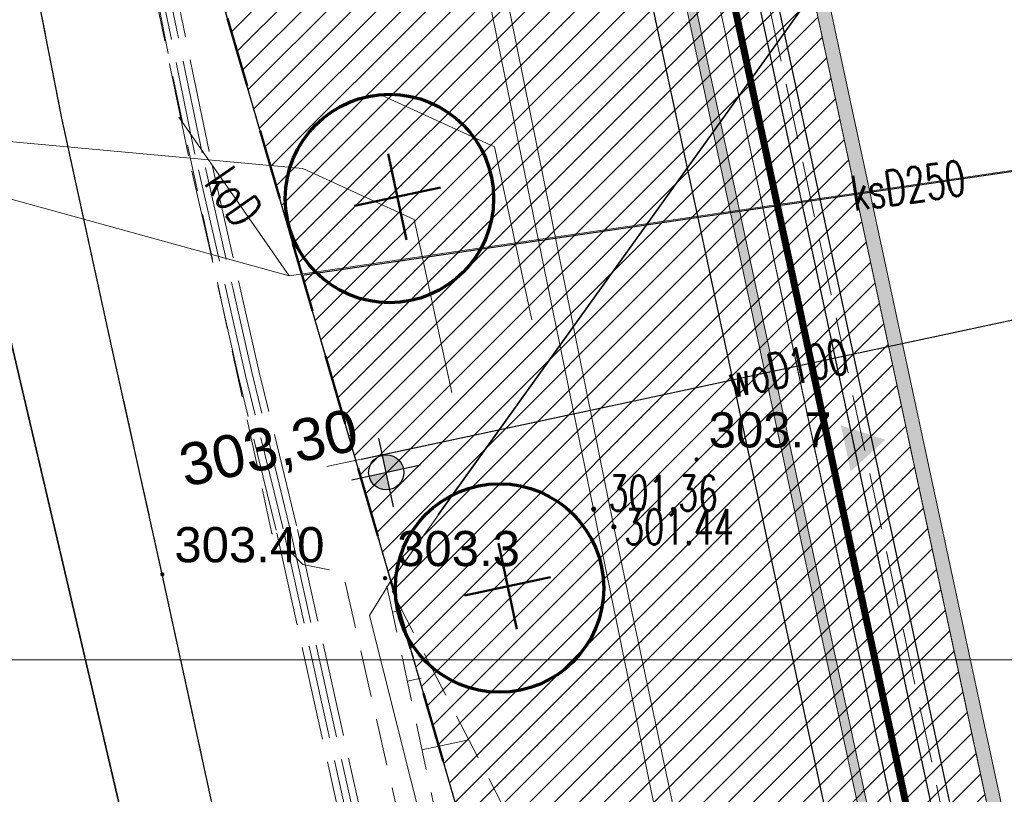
# Model space of a CAD drawing. Header units: metres. Extents: x 6567600 to 13135881, y 5574237 to 11149086.
# Tile 48 of 120: x 6567826 to 6567847, y 5574497 to 5574514. Entities that reach past the tile are written whole.
import ezdxf
from ezdxf.enums import TextEntityAlignment as Align

# ---------------------------------------------------------------- set-up
doc = ezdxf.new("R2010")
doc.units = ezdxf.units.M
for name, pattern in [('zzzxref_260316$0$_MDCP$0$L_0_03', [1, 0.5, -0.5]), ('zzzxref_260316$0$_MDCP$0$L_0_04', [1.5, 1, -0.5]), ('zzzxref_260316$0$_MDCP$0$L_2_50', [2.5, 2, -0.5]), ('zzzxref_260316$0$PR1183 Chorzów Metalowców V09_TT$0$Krawędzie ukryte', [1.7, 1.2, -0.5]), ('zzzxref_260316$0$PR1183 Chorzów Metalowców V09_TT$0$Kropki przerywana 1', [2.5, 1.5, -1])]:
    doc.linetypes.add(name, pattern=pattern)
for name, color, linetype, lineweight in [('SEL_do_likwidacji', 1, 'likwidacja1', 15), ('SEL_sieci_kable_nN', 1, 'SEL_eN', 30), ('SEN_kanalizacja_kablowa', 30, 'SEN_t', 20), ('zzzxref_260316$0$_MDCP$0$EGB_DzialkaEwidencyjna', 7, 'Continuous', 18), ('zzzxref_260316$0$_MDCP$0$EGB_Klasouzytek', 92, 'Continuous', 18), ('zzzxref_260316$0$_MDCP$0$EGB_KonturUzytkuGruntowego', 92, 'Continuous', 18), ('zzzxref_260316$0$_MDCP$0$GES_PrzewodCieplowniczy', 212, 'Continuous', 18), ('zzzxref_260316$0$_MDCP$0$GES_PrzewodElektroenergetyczny', 1, 'Continuous', 18), ('zzzxref_260316$0$_MDCP$0$GES_PrzewodElektroenergetyczny_Projektowany', 7, 'Continuous', 18), ('zzzxref_260316$0$_MDCP$0$GES_Rzedna', 7, 'Continuous', 18), ('zzzxref_260316$0$_MDCP$0$KR_ObiektKarto', 7, 'Continuous', 18), ('zzzxref_260316$0$_MDCP$0$OT_Komunikacja', 7, 'Continuous', 18), ('zzzxref_260316$0$_MDCP$0$OT_Skarpa', 7, 'Continuous', 18), ('zzzxref_260316$0$_MDCP$0$OTRN', 7, 'Continuous', 13), ('zzzxref_260316$0$_MDCP$0$OTRS', 7, 'Continuous', 13), ('zzzxref_260316$0$_MDCP$0$OTRS_O', 7, 'Continuous', 20), ('zzzxref_260316$0$_MDCP$0$PARRA', 7, 'Continuous', 13), ('zzzxref_260316$0$_MDCP$0$Z_GRANICE SPRAWDZONE', 100, 'Continuous', 30), ('zzzxref_260316$0$_MDCP$1$GES_PrzewodKanalizacyjny', 36, 'Continuous', 18), ('zzzxref_260316$0$_MDCP$1$GES_PrzewodWodociagowy', 5, 'Continuous', 18), ('zzzxref_260316$0$_Tt_DO_LIKWIDACJI', 7, 'Continuous', 25)]:
    doc.layers.add(name, color=color, linetype=linetype, lineweight=lineweight)
doc.layers.add('SEL_sieci_kable_nN_oswietlenie', color=7, linetype='SEL_eNN', lineweight=30, true_color=0xff7a7a)
for name, color, linetype in [('zzzxref_260316$0$_MDCP$0$OTRN_O', 7, 'Continuous'), ('zzzxref_260316$0$PR1183 Chorzów Metalowców V09_TT$0$01FORMA - PZT - Inne obiekty', 7, 'Continuous'), ('zzzxref_260316$0$PR1183 Chorzów Metalowców V09_TT$0$FORMA - Arch 01 - PZT 0 ZAKRES OPRACOWANIA', 7, 'Continuous'), ('zzzxref_260316$0$PR1183 Chorzów Metalowców V09_TT$0$FORMA - Arch 01 - PZT 1 Strefy', 7, 'Continuous'), ('zzzxref_260316$0$PR1183 Chorzów Metalowców V09_TT$0$FORMA - Arch 01 - PZT 2 Budynki', 7, 'Continuous'), ('zzzxref_260316$0$PR1183 Chorzów Metalowców V09_TT$0$FORMA - Arch 01 - PZT 2 Inne obiekty', 7, 'Continuous'), ('zzzxref_260316$0$PR1183 Chorzów Metalowców V09_TT$0$FORMA - Arch 01 - PZT-3 Ukształtowanie terenu', 7, 'Continuous'), ('zzzxref_260316$0$PR1183 Chorzów Metalowców V09_TT$0$FORMA - Arch 01 - PZT-3 Zagospodarowanie', 7, 'Continuous'), ('zzzxref_260316$0$PR1183 Chorzów Metalowców V09_TT$0$FORMA - Arch 01 - PZT-4 Zieleń', 7, 'Continuous')]:
    doc.layers.add(name, color=color, linetype=linetype)
doc.styles.add('ARIAL', font='ARIALN.TTF', dxfattribs={"width": 0.8})
doc.styles.add('ROMANS', font='romans.shx', dxfattribs={"width": 0.8})
doc.styles.add('zzzxref_260316$0$$TD_AUDIT_GENERATED_(9E133)', font='simplex.shx')
doc.styles.add('zzzxref_260316$0$$TD_AUDIT_GENERATED_(9E16A)', font='arial.ttf', dxfattribs={"width": 0.9})
doc.styles.add('zzzxref_260316$0$$TD_AUDIT_GENERATED_(B0E6E)', font='arial.ttf')
doc.styles.add('zzzxref_260316$0$ROMANS', font='romans.shx', dxfattribs={"width": 0.9})
doc.linetypes.add('likwidacja1', pattern='A,0,-1,["X",ROMANS,S=0.6,R=0,X=-0.1,Y=-0.3],-1', length=2)
doc.linetypes.add('SEL_eN', pattern='A,5,["eN",ARIAL,S=1,R=0,X=1.8,Y=0.25],5', length=10)
doc.linetypes.add('SEL_eNN', pattern='A,5,["eNN",ARIAL,S=1,R=0,X=1.45,Y=0.25],5', length=10)
doc.linetypes.add('SEN_t', pattern='A,5,["t",ARIAL,S=1,R=0,X=2.1,Y=0.25],5', length=10)
doc.linetypes.add('zzzxref_260316$0$likwidacja1', pattern='A,0,-1,["X",zzzxref_260316$0$ROMANS,S=0.6,R=0,X=-0.1,Y=-0.3],-1', length=2)
doc.linetypes.add('zzzxref_260316$0$PR1183 Chorzów Metalowców V09_TT$0$Symbol (2)', pattern='A,0,[9,PR1183 ChorzĂłw MetalowcĂłw V091.Shx,S=0.007937,R=0,X=0,Y=0],-1,0', length=1)
doc.linetypes.add('zzzxref_260316$0$PR1183 Chorzów Metalowców V09_TT$0$X 1_2', pattern='A,0,[8,PR1183 ChorzĂłw MetalowcĂłw V091.Shx,S=0.039206,R=0,X=0,Y=0],-4.94,0', length=4.94)
pattern_1 = [(45, (0, 1.2501), (-0.265165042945, 0.265165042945), [])]

# ---------------------------------------------------------------- blocks, each defined once
blk = doc.blocks.new('zzzxref_260316$0$_MDCP$0$OTRS')
at = {"layer": 'zzzxref_260316$0$_MDCP$0$OTRS', "color": 0, "lineweight": -3, "const_width": 0.09}
blk.add_lwpolyline([(-0.045, 0, 1), (0.045, 0, 1)], format="xyb", close=True, dxfattribs=at)
at = {"layer": 'zzzxref_260316$0$_MDCP$0$OTRS_O', "color": 0, "style": 'zzzxref_260316$0$$TD_AUDIT_GENERATED_(9E16A)'}
blk.add_attdef('RZEDNA', (0.514, 0.515), '', height=1.5, dxfattribs=at)
blk = doc.blocks.new('zzzxref_260316$0$_MDCP$0$OTRN')
at = {"layer": 'zzzxref_260316$0$_MDCP$0$OTRN', "color": 0, "const_width": 0.09}
blk.add_lwpolyline([(-0.045, 0, 1), (0.045, 0, 1)], format="xyb", close=True, dxfattribs=at)
at = {"layer": 'zzzxref_260316$0$_MDCP$0$OTRN_O', "color": 0, "style": 'zzzxref_260316$0$$TD_AUDIT_GENERATED_(9E16A)'}
blk.add_attdef('RZEDNA', (0.514, 0.515), '', height=1.5, dxfattribs=at)
blk = doc.blocks.new('zzzxref_260316$0$_MDCP$0$other_SUPS01_02')
at = {"linetype": 'Continuous', "lineweight": 13}
blk.add_hatch(color=0, dxfattribs=at).paths.add_polyline_path([(0, -0.091, 1), (0, 0.091, 1)])
at = {"color": 0, "linetype": 'Continuous', "lineweight": 13}
blk.add_circle((0, 0), 0.0906, dxfattribs=at)
blk = doc.blocks.new('zzzxref_260316$0$PR1183 Chorzów Metalowców V09_TT$0$Koty wysokościowe_27', base_point=(6567833.782, 5574502.753))
at = {"layer": 'zzzxref_260316$0$PR1183 Chorzów Metalowców V09_TT$0$FORMA - Arch 01 - PZT-3 Ukształtowanie terenu', "linetype": 'Continuous', "lineweight": 25}
for points in [[(6567833.782, 5574502.753), (6567834.149, 5574502.832), (6567834.091, 5574502.966), (6567833.986, 5574503.068), (6567833.85, 5574503.122), (6567833.703, 5574503.12)], [(6567833.782, 5574502.753), (6567833.416, 5574502.674), (6567833.474, 5574502.54), (6567833.579, 5574502.438), (6567833.715, 5574502.384), (6567833.861, 5574502.386)]]:
    blk.add_hatch(color=6, dxfattribs=at).paths.add_polyline_path(points)
at = {"layer": 'zzzxref_260316$0$PR1183 Chorzów Metalowców V09_TT$0$FORMA - Arch 01 - PZT-3 Ukształtowanie terenu', "color": 6, "linetype": 'Continuous', "lineweight": 25}
for p, q in [((6567833.94, 5574502.02), (6567833.625, 5574503.486)), ((6567833.049, 5574502.595), (6567834.516, 5574502.911))]:
    blk.add_line(p, q, dxfattribs=at)
blk.add_circle((6567833.782, 5574502.753), 0.375, dxfattribs=at)
at = {"layer": 'zzzxref_260316$0$PR1183 Chorzów Metalowców V09_TT$0$FORMA - Arch 01 - PZT-3 Ukształtowanie terenu', "color": 6, "lineweight": 25, "insert": (6567829.52, 5574502.275), "char_height": 0.9, "attachment_point": 7, "rotation": 12.1296, "style": 'zzzxref_260316$0$$TD_AUDIT_GENERATED_(B0E6E)'}
blk.add_mtext('\\A1;{\\pql;\\fArial|b0|i0|c238|p0;\\W1.000000;303,30}', dxfattribs=at)
blk = doc.blocks.new('zzzxref_260316$0$PR1183 Chorzów Metalowców V09_TT$0$Ściana_32', base_point=(6567834.904, 5574537.267))
at = {"layer": 'zzzxref_260316$0$PR1183 Chorzów Metalowców V09_TT$0$FORMA - Arch 01 - PZT 2 Inne obiekty', "linetype": 'Continuous', "lineweight": 13, "true_color": 0xbb77e3}
blk.add_hatch(color=191, dxfattribs=at).paths.add_polyline_path([(6567834.946, 5574537.072), (6567845.591, 5574487.545), (6567845.786, 5574487.587), (6567835.142, 5574537.114)])
at = {"layer": 'zzzxref_260316$0$PR1183 Chorzów Metalowców V09_TT$0$FORMA - Arch 01 - PZT 2 Inne obiekty', "color": 191, "linetype": 'Continuous', "lineweight": 13, "true_color": 0xbb77e3, "flags": 128}
for points in [[(6567834.946, 5574537.072), (6567845.591, 5574487.545)], [(6567845.786, 5574487.587), (6567835.142, 5574537.114)]]:
    blk.add_lwpolyline(points, dxfattribs=at)
blk = doc.blocks.new('zzzxref_260316$0$PR1183 Chorzów Metalowców V09_TT$0$Ściana_10', base_point=(6567853.217, 5574464.912))
at = {"layer": 'zzzxref_260316$0$PR1183 Chorzów Metalowców V09_TT$0$FORMA - Arch 01 - PZT 2 Budynki', "linetype": 'Continuous', "lineweight": 0, "true_color": 0x000000}
blk.add_hatch(color=18, dxfattribs=at).paths.add_polyline_path([(6567853.447, 5574465.269), (6567838.468, 5574534.965), (6567838.174, 5574534.902), (6567853.154, 5574465.205)])
at = {"layer": 'zzzxref_260316$0$PR1183 Chorzów Metalowców V09_TT$0$FORMA - Arch 01 - PZT 2 Budynki', "color": 7, "linetype": 'Continuous', "lineweight": 18, "flags": 128}
for points in [[(6567838.111, 5574535.195), (6567853.154, 5574465.205)], [(6567853.447, 5574465.269), (6567838.468, 5574534.965)]]:
    blk.add_lwpolyline(points, dxfattribs=at)
blk = doc.blocks.new('zzzxref_260316')
at = {"layer": 'zzzxref_260316$0$PR1183 Chorzów Metalowców V09_TT$0$FORMA - Arch 01 - PZT 1 Strefy', "linetype": 'Continuous', "lineweight": 0, "true_color": 0x577933}
h = blk.add_hatch(dxfattribs=at)
h.set_pattern_fill('ANSI31', color=77, scale=3, style=0)
h.set_pattern_definition(pattern_1)
h.paths.add_polyline_path([(6567829, 5574518.49), (6567842.398, 5574472.369), (6567844.165, 5574472.882), (6567846.931, 5574463.362), (6567846.967, 5574485.722), (6567835.736, 5574537.98), (6567846.642, 5574540.324), (6567844.864, 5574548.6), (6567918.571, 5574564.441), (6567935.605, 5574485.184), (6567930.975, 5574478.018), (6567931.227, 5574476.845), (6567933.57, 5574477.348, 0.216609), (6567938.884, 5574481.335), (6567921.55, 5574569.11), (6567849.267, 5574552.203), (6567830.11, 5574547.72)])
at = {"layer": 'zzzxref_260316$0$PR1183 Chorzów Metalowców V09_TT$0$FORMA - Arch 01 - PZT 1 Strefy', "linetype": 'Continuous', "lineweight": 0, "true_color": 0x606060}
h = blk.add_hatch(dxfattribs=at)
h.set_pattern_fill('ANSI31', color=251, scale=3, style=0)
h.set_pattern_definition(pattern_1)
h.paths.add_polyline_path([(6567846.973, 5574485.693), (6567846.931, 5574463.362), (6567848.531, 5574463.359), (6567848.555, 5574478.334), (6567851.261, 5574465.742), (6567853.217, 5574466.162), (6567838.111, 5574536.445), (6567849.018, 5574538.789), (6567847.239, 5574547.065), (6567909.194, 5574560.38), (6567910.929, 5574560.753), (6567916.794, 5574562.013), (6567918.527, 5574553.947), (6567922.645, 5574534.785), (6567924.844, 5574535.257), (6567920.284, 5574556.473), (6567918.571, 5574564.441), (6567844.864, 5574548.6), (6567846.642, 5574540.324), (6567835.736, 5574537.98)])
at = {"layer": 'zzzxref_260316$0$PR1183 Chorzów Metalowców V09_TT$0$FORMA - Arch 01 - PZT 2 Budynki', "linetype": 'Continuous', "lineweight": 5}
blk.add_hatch(color=7, dxfattribs=at).paths.add_polyline_path([(6567843.697, 5574504.028), (6567844.439, 5574504.698), (6567843.487, 5574505.005)])
at = {"layer": 'zzzxref_260316$0$_MDCP$0$EGB_DzialkaEwidencyjna', "linetype": 'Continuous', "lineweight": 18}
for p, q in [((6567849.51, 5574552.26), (6567921.55, 5574569.11)), ((6567921.55, 5574569.11), (6567946.41, 5574443.1)), ((6567830.11, 5574547.72), (6567849.51, 5574552.26)), ((6567829, 5574518.49), (6567830.11, 5574547.72)), ((6567851.37, 5574441.53), (6567829, 5574518.49)), ((6567829.07, 5574518.25), (6567851.3, 5574441.77)), ((6567946.41, 5574443.1), (6567945.87, 5574426.93)), ((6567857.95, 5574413.39), (6567851.37, 5574441.53)), ((6567945.87, 5574426.93), (6567941.78, 5574411.28)), ((6567864.17, 5574367.81), (6567857.95, 5574413.39)), ((6567941.78, 5574411.28), (6567926.87, 5574389.48)), ((6567926.87, 5574389.48), (6567903.73, 5574376.76)), ((6567903.73, 5574376.76), (6567864.17, 5574367.81))]:
    blk.add_line(p, q, dxfattribs=at)
at = {"layer": 'zzzxref_260316$0$_MDCP$0$EGB_Klasouzytek', "lineweight": 18}
blk.add_lwpolyline([(6567829, 5574518.49), (6567851.37, 5574441.53)], dxfattribs=at)
at = {"layer": 'zzzxref_260316$0$_MDCP$0$EGB_KonturUzytkuGruntowego', "linetype": 'zzzxref_260316$0$_MDCP$0$L_0_03', "lineweight": 18, "flags": 128}
blk.add_lwpolyline([(6567903.73, 5574376.76), (6567864.17, 5574367.81), (6567862.49, 5574380.1), (6567857.95, 5574413.39), (6567851.37, 5574441.53), (6567829, 5574518.49), (6567830.11, 5574547.72)], dxfattribs=at)
at = {"layer": 'zzzxref_260316$0$_MDCP$0$GES_PrzewodCieplowniczy', "color": 212, "linetype": 'Continuous', "lineweight": 18}
for points in [[(6567835.395, 5574577.254), (6567835.56, 5574576.27), (6567841.12, 5574549.13), (6567842.56, 5574542.47), (6567842.66, 5574541.85), (6567842.59, 5574541.6), (6567842.37, 5574541.42), (6567841.76, 5574541.31), (6567832.56, 5574539.84), (6567831.99, 5574539.72), (6567831.81, 5574539.63), (6567831.65, 5574539.49), (6567831.8, 5574538.65), (6567833.77, 5574527.9), (6567835.97, 5574516.03), (6567836.07, 5574515.32), (6567836.27, 5574514.58), (6567838.64, 5574502.84), (6567840.62, 5574493.53)], [(6567840.21, 5574493.42), (6567838.21, 5574503.22), (6567835.81, 5574514.93), (6567835.68, 5574515.72), (6567835.53, 5574516.45), (6567833.32, 5574528.21), (6567831.32, 5574539.11), (6567831.19, 5574539.86), (6567831.31, 5574540.06), (6567831.53, 5574540.16), (6567832.13, 5574540.28), (6567841.07, 5574541.69), (6567841.7, 5574541.79), (6567841.9, 5574541.97), (6567842.01, 5574542.23), (6567841.92, 5574542.82), (6567840.56, 5574549.05), (6567834.9, 5574576.29), (6567834.74, 5574576.8), (6567834.714, 5574577.126)]]:
    blk.add_lwpolyline(points, dxfattribs=at)
at = {"layer": 'zzzxref_260316$0$_MDCP$0$GES_PrzewodElektroenergetyczny', "color": 1, "linetype": 'Continuous', "lineweight": 18, "flags": 128}
blk.add_lwpolyline([(6567839.429, 5574557.634), (6567843.814, 5574538.959), (6567847.225, 5574531.413), (6567849.054, 5574530.594), (6567849.634, 5574529.929), (6567849.99, 5574528.845), (6567850.111, 5574525.986), (6567849.4, 5574523.295), (6567833.849, 5574501.642), (6567833.428, 5574500.948), (6567842.057, 5574466.646), (6567837.363, 5574465.727), (6567836.904, 5574465.072), (6567825.838, 5574462.038), (6567824.032, 5574462.668), (6567814.032, 5574503.304), (6567812.705, 5574511.261)], dxfattribs=at)
at = {"layer": 'zzzxref_260316$0$_MDCP$0$GES_PrzewodElektroenergetyczny_Projektowany', "color": 1, "linetype": 'zzzxref_260316$0$_MDCP$0$L_2_50', "lineweight": 18}
for points in [[(6567845.68, 5574439.84), (6567840.19, 5574462.85), (6567835.66, 5574481.07), (6567834.95, 5574484.54), (6567834.05, 5574490.99), (6567831.43, 5574502.77), (6567830.63, 5574506.04), (6567829.56, 5574510.76), (6567828.06, 5574518.04), (6567827.51, 5574522.9), (6567827.23, 5574530.3), (6567826.89, 5574535.46), (6567826.99, 5574541.55), (6567830.8, 5574547.4), (6567832.52, 5574549.58), (6567838.98, 5574558.71), (6567836.25, 5574574.12), (6567833.79, 5574575.29), (6567831.956, 5574576.607)], [(6567845.79, 5574439.99), (6567840.33, 5574462.89), (6567835.8, 5574481.1), (6567835.1, 5574484.56), (6567834.2, 5574491.02), (6567831.58, 5574502.8), (6567830.78, 5574506.07), (6567829.7, 5574510.79), (6567828.21, 5574518.06), (6567827.66, 5574522.91), (6567827.38, 5574530.31), (6567827.04, 5574535.46), (6567827.14, 5574541.51), (6567830.92, 5574547.31), (6567832.64, 5574549.49), (6567839.14, 5574558.67), (6567836.38, 5574574.22), (6567833.87, 5574575.42), (6567832.16, 5574576.645)], [(6567845.91, 5574440.13), (6567840.48, 5574462.92), (6567835.95, 5574481.13), (6567835.25, 5574484.59), (6567834.35, 5574491.04), (6567831.72, 5574502.84), (6567830.92, 5574506.11), (6567829.85, 5574510.82), (6567828.36, 5574518.08), (6567827.81, 5574522.92), (6567827.53, 5574530.32), (6567827.19, 5574535.47), (6567827.29, 5574541.46), (6567831.04, 5574547.22), (6567832.76, 5574549.39), (6567839.3, 5574558.64), (6567836.51, 5574574.32), (6567833.95, 5574575.55), (6567832.368, 5574576.684)], [(6567846.03, 5574440.28), (6567840.62, 5574462.96), (6567836.09, 5574481.17), (6567835.4, 5574484.61), (6567834.5, 5574491.07), (6567831.87, 5574502.87), (6567831.07, 5574506.14), (6567830, 5574510.85), (6567828.5, 5574518.11), (6567827.96, 5574522.93), (6567827.68, 5574530.33), (6567827.34, 5574535.47), (6567827.44, 5574541.42), (6567831.16, 5574547.14), (6567832.88, 5574549.3), (6567839.46, 5574558.6), (6567836.65, 5574574.42), (6567834.02, 5574575.68), (6567832.567, 5574576.722)]]:
    blk.add_lwpolyline(points, dxfattribs=at)
at = {"layer": 'zzzxref_260316$0$_MDCP$0$KR_ObiektKarto', "linetype": 'Continuous', "lineweight": 18, "flags": 128}
for points in [[(6567833.917, 5574501.017), (6567834.117, 5574501.059)], [(6567834.231, 5574499.55), (6567834.531, 5574499.614)], [(6567834.545, 5574498.083), (6567835.546, 5574498.297)]]:
    blk.add_lwpolyline(points, dxfattribs=at)
at = {"layer": 'zzzxref_260316$0$_MDCP$0$OT_Komunikacja', "color": 7, "linetype": 'Continuous', "lineweight": 25, "flags": 128}
blk.add_lwpolyline([(6567830.27, 5574495.98), (6567829, 5574501.83), (6567827.92, 5574506.7), (6567826.86, 5574511.56), (6567826.08, 5574515.52), (6567825.4, 5574519.47), (6567824.95, 5574522.44), (6567824.5, 5574526.43)], dxfattribs=at)
at = {"layer": 'zzzxref_260316$0$_MDCP$0$OT_Komunikacja', "color": 7, "linetype": 'zzzxref_260316$0$_MDCP$0$L_0_04', "lineweight": 18, "flags": 128}
blk.add_lwpolyline([(6567947.515, 5574455.698), (6567948.396, 5574450.424), (6567948.648, 5574448.732), (6567948.975, 5574446.476), (6567949.265, 5574444.281), (6567949.478, 5574440.508), (6567949.478, 5574438.827), (6567949.548, 5574436.345), (6567949.466, 5574434.494), (6567949.331, 5574431.506), (6567949.013, 5574428.567), (6567948.397, 5574424.452), (6567947.845, 5574421.592), (6567946.958, 5574417.848), (6567946.194, 5574415.206), (6567944.955, 5574411.463), (6567944.22, 5574409.565), (6567943.335, 5574407.431), (6567941.896, 5574404.446), (6567940.723, 5574402.331), (6567939.781, 5574400.677), (6567938.516, 5574398.665), (6567936.744, 5574396.084), (6567934.465, 5574393.243), (6567932.327, 5574390.844), (6567928.971, 5574387.543), (6567926.7, 5574385.54), (6567925.032, 5574384.195), (6567923.337, 5574382.935), (6567920.797, 5574381.179), (6567917.606, 5574379.366), (6567914.527, 5574377.737), (6567911.816, 5574376.502), (6567909.558, 5574375.579), (6567907.269, 5574374.816), (6567903.606, 5574373.672), (6567899.382, 5574372.528), (6567894.891, 5574371.274), (6567878.894, 5574366.917), (6567867.949, 5574363.87), (6567863.154, 5574362.61), (6567857.11, 5574361.35), (6567856.863, 5574364.456), (6567856.582, 5574368.039), (6567856.09, 5574372.83), (6567857, 5574372.9), (6567856.31, 5574378.9), (6567855.79, 5574382.87), (6567855.18, 5574386.83), (6567854.51, 5574390.76), (6567853.78, 5574394.71), (6567853.05, 5574398.63), (6567852.19, 5574402.6), (6567849.76, 5574413.26), (6567849.89, 5574414.22), (6567851.83, 5574414.67), (6567851.37, 5574416.66), (6567854.58, 5574417.42), (6567850.88, 5574432.39), (6567845.96, 5574431.22), (6567840.92, 5574450.67), (6567838.96, 5574456.25), (6567831.07, 5574490.06), (6567830.27, 5574495.98), (6567829, 5574501.83), (6567827.92, 5574506.7), (6567826.86, 5574511.56), (6567826.08, 5574515.52), (6567825.4, 5574519.47), (6567824.95, 5574522.44), (6567824.5, 5574526.43), (6567824.25, 5574529.43), (6567824.08, 5574532.42), (6567824.01, 5574536.4), (6567824.25, 5574539.41), (6567825.44, 5574545.29), (6567826.09, 5574547.18), (6567826.92, 5574548.98), (6567827.87, 5574550.71), (6567829, 5574552.37), (6567849.24, 5574556.86), (6567847.84, 5574562.43), (6567850.42, 5574563.07), (6567851, 5574562.82), (6567857.08, 5574558.64), (6567878.36, 5574563.51), (6567907.32, 5574570.28), (6567907.73, 5574567.88), (6567878.94, 5574561.2), (6567857.62, 5574556.33), (6567833.07, 5574550.68), (6567832.17, 5574550.48), (6567830.79, 5574549.8), (6567829.67, 5574548.79), (6567828.68, 5574547.02), (6567827.68, 5574544.22), (6567827.06, 5574541.37), (6567826.61, 5574538.33), (6567826.47, 5574535.3), (6567826.62, 5574531.27), (6567826.93, 5574527.32), (6567827.29, 5574523.8), (6567827.81, 5574520.34), (6567828.64, 5574515.44), (6567829.22, 5574512.47), (6567831.34, 5574502.7), (6567832, 5574502.04), (6567832.86, 5574501.86), (6567835.48, 5574490.39), (6567838.69, 5574476.72), (6567840.94, 5574477.22), (6567842.1, 5574472.29), (6567839.84, 5574471.76), (6567843.24, 5574457.14), (6567846.41, 5574443.89), (6567846.82, 5574442.27), (6567847.04, 5574441.61), (6567847.42, 5574441.08), (6567847.97, 5574440.71), (6567848.63, 5574440.56), (6567849.32, 5574440.61), (6567851.19, 5574441.04), (6567854.02, 5574429.39), (6567857.72, 5574414.07), (6567855.38, 5574413.53), (6567854.43, 5574412.7), (6567853.63, 5574411.68), (6567853.17, 5574410.72), (6567853.12, 5574409.71), (6567854.26, 5574404.84), (6567855.51, 5574399), (6567857.01, 5574391.2), (6567857.79, 5574386.18), (6567858.35, 5574382.21), (6567859.02, 5574377.27), (6567859.909, 5574368.887), (6567860.055, 5574367.78), (6567860.402, 5574366.895), (6567861.348, 5574365.757), (6567862.743, 5574365.112), (6567863.812, 5574364.983), (6567864.873, 5574365.082), (6567875.385, 5574368.045), (6567887.169, 5574371.344), (6567894.86, 5574373.433), (6567904.193, 5574375.979), (6567909.986, 5574377.842), (6567913.714, 5574379.575), (6567916.29, 5574380.93), (6567919.833, 5574382.929), (6567921.94, 5574384.465), (6567924.837, 5574386.597), (6567926.974, 5574388.488), (6567928.91, 5574390.273), (6567932.797, 5574394.443), (6567936.263, 5574399.014), (6567938.789, 5574403.047), (6567940.719, 5574406.619), (6567942.6, 5574410.97), (6567944.237, 5574415.951), (6567945.095, 5574418.932), (6567946.005, 5574422.667), (6567946.916, 5574428.255), (6567947.357, 5574433.537), (6567947.446, 5574438.626), (6567947.184, 5574444.294), (6567946.685, 5574448.233), (6567946.054, 5574452.175), (6567945.029, 5574458.386), (6567942.856, 5574469.729), (6567945.871, 5574465.435)], close=True, dxfattribs=at)
at = {"layer": 'zzzxref_260316$0$_MDCP$0$OT_Komunikacja', "color": 7, "linetype": 'Continuous', "lineweight": 35}
blk.add_lwpolyline([(6567821.55, 5574536.51), (6567822.3, 5574528.13), (6567822.51, 5574525.97), (6567822.81, 5574523.37), (6567823.15, 5574520.82), (6567823.61, 5574517.69), (6567824, 5574515.4), (6567824.43, 5574512.97), (6567824.95, 5574510.55), (6567825.64, 5574507.36), (6567848.98, 5574407.6)], dxfattribs=at)
at = {"layer": 'zzzxref_260316$0$_MDCP$0$OT_Skarpa', "color": 7, "linetype": 'zzzxref_260316$0$_MDCP$0$L_0_04', "lineweight": 18, "flags": 128}
blk.add_lwpolyline([(6567836.9, 5574495.68), (6567838.52, 5574491.11), (6567840.59, 5574480.86), (6567843.46, 5574480.36), (6567848.13, 5574462.83), (6567851.9, 5574444.67), (6567858.01, 5574426.68), (6567860.79, 5574412.31), (6567856.48, 5574410.59), (6567857.58, 5574403.57), (6567859.68, 5574394.97), (6567860.62, 5574385.5), (6567861.58, 5574370.45), (6567862.01, 5574368.01), (6567863.53, 5574367.38), (6567863.13, 5574366), (6567861.59, 5574366.75), (6567860.54, 5574368.19), (6567859.27, 5574379.76), (6567857.79, 5574389.9), (6567858.03, 5574392), (6567857.57, 5574394.08), (6567856.6, 5574396.01), (6567853.99, 5574408.75), (6567853.94, 5574410.45), (6567854.9, 5574412.03), (6567856.04, 5574412.96), (6567858.35, 5574413.64), (6567855.26, 5574426.79), (6567851.62, 5574441.38), (6567849.42, 5574443.2), (6567847.4, 5574447.15), (6567844.89, 5574462.43), (6567841.18, 5574478.32), (6567838.55, 5574479.72), (6567836.83, 5574487.4), (6567833.76, 5574501.75)], close=True, dxfattribs=at)
at = {"layer": 'zzzxref_260316$0$_MDCP$0$PARRA'}
blk.add_lwpolyline([(6568000, 5574500), (6567600, 5574500)], dxfattribs=at)
at = {"layer": 'zzzxref_260316$0$_MDCP$0$Z_GRANICE SPRAWDZONE', "linetype": 'ByBlock', "flags": 128}
blk.add_lwpolyline([(6567830.11, 5574547.72), (6567849.531, 5574552.262), (6567921.55, 5574569.11), (6567946.41, 5574443.1), (6567945.87, 5574426.93), (6567941.769, 5574411.258), (6567926.87, 5574389.48), (6567903.73, 5574376.76), (6567864.17, 5574367.81), (6567857.95, 5574413.39), (6567851.37, 5574441.53), (6567829, 5574518.49), (6567830.11, 5574547.72)], dxfattribs=at)
at = {"layer": 'zzzxref_260316$0$_MDCP$1$GES_PrzewodKanalizacyjny', "color": 36, "linetype": 'Continuous', "lineweight": 18, "flags": 128}
for points in [[(6567840.756, 5574523.672), (6567847.3, 5574524.51), (6567848.99, 5574510.718), (6567831.709, 5574508.197), (6567820.865, 5574511.185)], [(6567829.356, 5574511.582), (6567831.709, 5574508.197)]]:
    blk.add_lwpolyline(points, dxfattribs=at)
at = {"layer": 'zzzxref_260316$0$_MDCP$1$GES_PrzewodKanalizacyjny', "color": 36, "linetype": 'Continuous', "lineweight": 18}
blk.add_lwpolyline([(6567835.18, 5574505.71), (6567834.38, 5574509.4), (6567832, 5574510.49), (6567820.46, 5574511.55), (6567810.4, 5574509.69), (6567803.648, 5574506.79)], dxfattribs=at)
at = {"layer": 'zzzxref_260316$0$_MDCP$1$GES_PrzewodWodociagowy', "color": 5, "linetype": 'Continuous', "lineweight": 18, "flags": 128}
blk.add_lwpolyline([(6567852.196, 5574508.332), (6567832.517, 5574504.126)], dxfattribs=at)
at = {"layer": 'zzzxref_260316$0$_Tt_DO_LIKWIDACJI', "linetype": 'zzzxref_260316$0$likwidacja1', "lineweight": 20}
for points in [[(6567840.756, 5574523.672), (6567847.3, 5574524.51), (6567848.99, 5574510.718), (6567831.709, 5574508.197)], [(6567832.517, 5574504.126), (6567852.196, 5574508.332), (6567852.676, 5574508.318), (6567853.336, 5574508.458), (6567881.57, 5574513.41)], [(6567836.893, 5574507.258), (6567836.093, 5574510.948), (6567833.713, 5574512.038)]]:
    blk.add_lwpolyline(points, dxfattribs=at)
at = {"layer": 'zzzxref_260316$0$PR1183 Chorzów Metalowców V09_TT$0$01FORMA - PZT - Inne obiekty', "color": 1, "linetype": 'zzzxref_260316$0$PR1183 Chorzów Metalowców V09_TT$0$X 1_2', "lineweight": 25}
blk.add_line((6567834.893, 5574503.096), (6567849.4, 5574523.295), dxfattribs=at)
at = {"layer": 'zzzxref_260316$0$PR1183 Chorzów Metalowców V09_TT$0$01FORMA - PZT - Inne obiekty', "color": 34, "linetype": 'zzzxref_260316$0$PR1183 Chorzów Metalowców V09_TT$0$X 1_2', "lineweight": 25}
blk.add_line((6567831.985, 5574508.214), (6567848.995, 5574510.695), dxfattribs=at)
at = {"layer": 'zzzxref_260316$0$PR1183 Chorzów Metalowców V09_TT$0$01FORMA - PZT - Inne obiekty', "color": 5, "linetype": 'zzzxref_260316$0$PR1183 Chorzów Metalowców V09_TT$0$X 1_2', "lineweight": 25}
blk.add_line((6567833.252, 5574504.283), (6567852.196, 5574508.332), dxfattribs=at)
at = {"layer": 'zzzxref_260316$0$PR1183 Chorzów Metalowców V09_TT$0$FORMA - Arch 01 - PZT 0 ZAKRES OPRACOWANIA', "color": 1, "linetype": 'zzzxref_260316$0$PR1183 Chorzów Metalowców V09_TT$0$Kropki przerywana 1', "lineweight": 50}
blk.add_line((6567829, 5574518.49), (6567851.427, 5574441.287), dxfattribs=at)
at = {"layer": 'zzzxref_260316$0$PR1183 Chorzów Metalowców V09_TT$0$FORMA - Arch 01 - PZT 1 Strefy', "color": 71, "linetype": 'Continuous', "lineweight": 13, "true_color": 0xaff266}
for p, q in [((6567846.967, 5574485.722), (6567835.736, 5574537.98)), ((6567829, 5574518.49), (6567842.398, 5574472.369))]:
    blk.add_line(p, q, dxfattribs=at)
at = {"layer": 'zzzxref_260316$0$PR1183 Chorzów Metalowców V09_TT$0$FORMA - Arch 01 - PZT 1 Strefy', "color": 9, "linetype": 'Continuous', "lineweight": 13}
for p, q in [((6567835.736, 5574537.98), (6567846.973, 5574485.693)), ((6567853.217, 5574466.162), (6567838.111, 5574536.445))]:
    blk.add_line(p, q, dxfattribs=at)
at = {"layer": 'zzzxref_260316$0$PR1183 Chorzów Metalowców V09_TT$0$FORMA - Arch 01 - PZT 1 Strefy', "color": 254, "linetype": 'Continuous', "lineweight": 0, "true_color": 0xe3cfb5}
blk.add_line((6567838.111, 5574536.445), (6567853.217, 5574466.162), dxfattribs=at)
at = {"layer": 'zzzxref_260316$0$PR1183 Chorzów Metalowców V09_TT$0$FORMA - Arch 01 - PZT-3 Zagospodarowanie', "color": 7, "linetype": 'Continuous', "lineweight": 18}
blk.add_line((6567835.736, 5574537.98), (6567846.967, 5574485.722), dxfattribs=at)
at = {"layer": 'zzzxref_260316$0$PR1183 Chorzów Metalowców V09_TT$0$FORMA - Arch 01 - PZT-3 Zagospodarowanie', "color": 8, "linetype": 'zzzxref_260316$0$PR1183 Chorzów Metalowców V09_TT$0$Krawędzie ukryte', "lineweight": 13}
blk.add_line((6567836.958, 5574537.22), (6567854.877, 5574453.846), dxfattribs=at)
at = {"layer": 'zzzxref_260316$0$PR1183 Chorzów Metalowców V09_TT$0$FORMA - Arch 01 - PZT-3 Zagospodarowanie', "color": 7, "linetype": 'zzzxref_260316$0$PR1183 Chorzów Metalowców V09_TT$0$Symbol (2)', "lineweight": 25, "flags": 128}
blk.add_lwpolyline([(6567842.025, 5574480.61), (6567845.16, 5574487.482), (6567834.071, 5574539.077), (6567844.662, 5574541.354), (6567842.864, 5574549.721), (6567919.652, 5574566.225), (6567931.425, 5574511.447)], dxfattribs=at)
at = {"layer": 'zzzxref_260316$0$PR1183 Chorzów Metalowców V09_TT$0$FORMA - Arch 01 - PZT-4 Zieleń', "color": 7, "linetype": 'Continuous', "lineweight": 50}
for p, q in [((6567834.218, 5574508.967), (6567833.824, 5574510.802)), ((6567833.103, 5574509.687), (6567834.938, 5574510.081)), ((6567836.57, 5574500.654), (6567836.176, 5574502.489)), ((6567835.455, 5574501.375), (6567837.29, 5574501.769))]:
    blk.add_line(p, q, dxfattribs=at)
at = {"layer": 'zzzxref_260316$0$PR1183 Chorzów Metalowców V09_TT$0$FORMA - Arch 01 - PZT-4 Zieleń', "color": 7, "linetype": 'Continuous', "lineweight": 70}
for centre in [(6567833.85, 5574509.847), (6567836.202, 5574501.535)]:
    blk.add_circle(centre, 2.224, dxfattribs=at)
at = {"layer": 'zzzxref_260316$0$_MDCP$0$GES_Rzedna', "color": 212, "linetype": 'Continuous', "xscale": 0.5, "yscale": 0.5, "zscale": 0.5}
for p in [(6567838.21, 5574503.22), (6567838.64, 5574502.84)]:
    blk.add_blockref('zzzxref_260316$0$_MDCP$0$other_SUPS01_02', p, dxfattribs=at)
at = {"layer": 'zzzxref_260316$0$_MDCP$0$OTRN', "color": 14, "xscale": 0.5, "yscale": 0.5, "zscale": 0.5}
for p, values in [((6567840.408, 5574504.277, 303.672), {'RZEDNA': '303.7'}), ((6567833.758, 5574501.745, 303.32), {'RZEDNA': '303.3'})]:
    blk.add_blockref('zzzxref_260316$0$_MDCP$0$OTRN', p, dxfattribs=at).add_auto_attribs(values)
at = {"layer": 'zzzxref_260316$0$_MDCP$0$OTRS', "xscale": 0.5, "yscale": 0.5, "zscale": 0.5}
blk.add_blockref('zzzxref_260316$0$_MDCP$0$OTRS', (6567829.003, 5574501.827, 303.404), dxfattribs=at).add_auto_attribs({'RZEDNA': '303.40'})
at = {"layer": 'zzzxref_260316$0$PR1183 Chorzów Metalowców V09_TT$0$FORMA - Arch 01 - PZT 2 Budynki', "color": 7, "lineweight": 18}
blk.add_blockref('zzzxref_260316$0$PR1183 Chorzów Metalowców V09_TT$0$Ściana_10', (6567853.217, 5574466.162), dxfattribs=at)
at = {"layer": 'zzzxref_260316$0$PR1183 Chorzów Metalowców V09_TT$0$FORMA - Arch 01 - PZT 2 Inne obiekty', "color": 191, "lineweight": 13, "true_color": 0xbb77e3}
blk.add_blockref('zzzxref_260316$0$PR1183 Chorzów Metalowców V09_TT$0$Ściana_32', (6567834.904, 5574538.517), dxfattribs=at)
at = {"layer": 'zzzxref_260316$0$PR1183 Chorzów Metalowców V09_TT$0$FORMA - Arch 01 - PZT-3 Ukształtowanie terenu', "color": 6, "lineweight": 25}
blk.add_blockref('zzzxref_260316$0$PR1183 Chorzów Metalowców V09_TT$0$Koty wysokościowe_27', (6567833.782, 5574504.003), dxfattribs=at)
at = {"layer": 'zzzxref_260316$0$_MDCP$0$GES_Rzedna', "color": 212, "lineweight": 15, "style": 'zzzxref_260316$0$$TD_AUDIT_GENERATED_(9E133)', "width": 0.66}
for s, p in [('301.36', (6567838.53, 5574503.56)), ('301.44', (6567838.865, 5574502.84))]:
    blk.add_text(s, height=0.75, dxfattribs=at).set_placement(p, align=Align.MIDDLE_LEFT)
at = {"layer": 'zzzxref_260316$0$_MDCP$1$GES_PrzewodKanalizacyjny', "color": 36, "lineweight": 15, "style": 'zzzxref_260316$0$$TD_AUDIT_GENERATED_(9E133)', "width": 0.66}
for s, rotation, p in [('koD', -55.2, (6567830.532, 5574509.889)), ('ksD250', -351.7, (6567844.923, 5574510.125))]:
    blk.add_text(s, height=0.75, rotation=rotation, dxfattribs=at).set_placement(p, align=Align.MIDDLE_CENTER)
at = {"layer": 'zzzxref_260316$0$_MDCP$1$GES_PrzewodWodociagowy', "color": 5, "lineweight": 15, "style": 'zzzxref_260316$0$$TD_AUDIT_GENERATED_(9E133)', "width": 0.66}
blk.add_text('woD100', height=0.75, rotation=-347.9, dxfattribs=at).set_placement((6567842.356, 5574506.229), align=Align.MIDDLE_CENTER)

msp = doc.modelspace()

# ---------------------------------------------------------------- linework, layer by layer
at = {"layer": 'SEL_do_likwidacji'}
msp.add_lwpolyline([(6567841.151, 5574550.302), (6567843.814, 5574538.959), (6567847.225, 5574531.413), (6567849.075, 5574530.57), (6567849.655, 5574529.864), (6567849.99, 5574528.845), (6567850.111, 5574525.986), (6567849.379, 5574523.265), (6567833.831, 5574501.613)], dxfattribs=at)
at = {"layer": 'SEL_sieci_kable_nN', "ltscale": 0.5}
msp.add_lwpolyline([(6567845.501, 5574476.669), (6567849.969, 5574477.63), (6567837.277, 5574536.687), (6567837.573, 5574537.121), (6567847.512, 5574539.262), (6567847.793, 5574539.731), (6567846.761, 5574544.533), (6567846.944, 5574544.716), (6567847.709, 5574544.88)], dxfattribs=at)
at = {"layer": 'SEL_sieci_kable_nN_oswietlenie', "ltscale": 0.8}
msp.add_lwpolyline([(6567894.56, 5574480.357), (6567894.56, 5574480.357), (6567883.047, 5574477.935), (6567882.979, 5574471.641), (6567852.785, 5574465.28), (6567852.079, 5574465.916), (6567836.897, 5574536.557), (6567837.577, 5574537.642), (6567847.042, 5574539.675), (6567847.398, 5574540.343), (6567846.492, 5574544.512), (6567846.812, 5574544.873), (6567847.671, 5574545.057)], dxfattribs=at)
at = {"layer": 'SEN_kanalizacja_kablowa', "ltscale": 0.8, "const_width": 0.15}
msp.add_lwpolyline([(6567846.654, 5574488.658), (6567836.217, 5574537.221)], dxfattribs=at)

# ---------------------------------------------------------------- block references
at = {"ltscale": 0.5}
msp.add_blockref('zzzxref_260316', (0, 0), dxfattribs=at)

doc.saveas('drawing.dxf')
